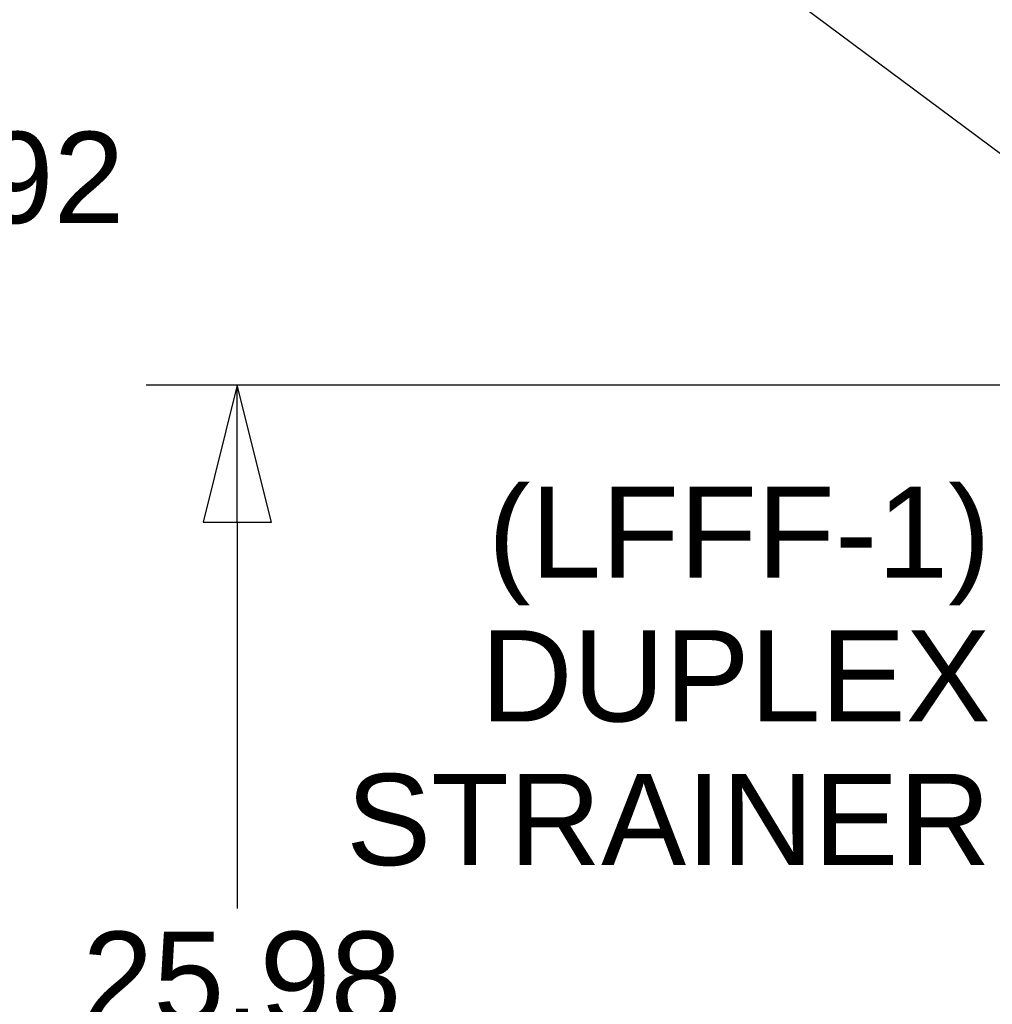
# Model space of a CAD drawing. Header units: inches. Extents: x 4 to 540, y 12 to 340.
# Tile 41 of 124: x 177 to 198, y 115 to 137. Entities that reach past the tile are written whole.
import ezdxf

# ---------------------------------------------------------------- set-up
doc = ezdxf.new("R2010")
doc.units = ezdxf.units.IN
doc.header["$LTSCALE"] = 16
doc.header["$MEASUREMENT"] = 0
doc.layers.get('0').update_dxf_attribs({"lineweight": 25})
doc.layers.get('DEFPOINTS').update_dxf_attribs({"lineweight": 25})
doc.layers.add('DIMEN', color=7, linetype='Continuous', lineweight=25)
doc.styles.get("Standard").update_dxf_attribs({"font": 'arial.ttf'})
doc.dimstyles.new('DEFAULT-ANSI', dxfattribs={"dimscale": 16, "dimtxt": 0.125, "dimasz": 0.1875, "dimexe": 0.125, "dimexo": 0.0625, "dimgap": 0.031496, "dimtad": 0, "dimtih": 1, "dimtoh": 1, "dimrnd": 1e-08, "dimzin": 4, "dimdsep": 46, "dimtxsty": 'Standard', "dimblk": 'Filled-1', "dimcen": 0.09, "dimdle": 0.393701, "dimclrd": 256, "dimclre": 256, "dimclrt": 256, "dimadec": 0, "dimazin": 1, "dimtfac": 1.504, "dimtofl": 0, "dimtmove": 0, "dimatfit": 3, "dimldrblk": 'Filled-1', "dimfxl": 1, "dimtolj": 1, "dimtzin": 4, "dimlwd": 25, "dimlwe": 25, "dimarcsym": 0})
doc.dimstyles.new('DEFAULT-ANSI$7', dxfattribs={"dimscale": 16, "dimtxt": 0.125, "dimasz": 0.125, "dimexe": 0.125, "dimexo": 0.0625, "dimgap": 0.031496, "dimtad": 0, "dimtih": 1, "dimtoh": 1, "dimrnd": 1e-08, "dimzin": 4, "dimdsep": 46, "dimtxsty": 'Standard', "dimblk": 'Filled-1', "dimcen": 0.09, "dimdle": 0.393701, "dimclrd": 256, "dimclre": 256, "dimclrt": 256, "dimadec": 0, "dimazin": 1, "dimtfac": 1.504, "dimtofl": 0, "dimtmove": 0, "dimatfit": 3, "dimldrblk": 'Filled-1', "dimfxl": 1, "dimtolj": 1, "dimtzin": 4, "dimlwd": 25, "dimlwe": 25, "dimarcsym": 0})

# ---------------------------------------------------------------- blocks, each defined once
blk = doc.blocks.new('Filled-1')
at = {"color": 0}
for p, q in [((0, 0), (-1, 0.25)), ((-1, 0.25), (-1, -0.25)), ((-1, 0), (0, 0)), ((-1, -0.25), (0, 0))]:
    blk.add_line(p, q, dxfattribs=at)
at = {"color": 0, "flags": 128}
blk.add_lwpolyline([(-1, -0.25), (0, 0), (-1, 0.25), (-1, -0.25)], dxfattribs=at)
at = {"color": 0}
blk.add_solid([(-1, -0.25), (0, 0), (-1, 0.25), (-1, -0.25)], dxfattribs=at)
blk = doc.blocks.new('*D31')
at = {"layer": 'DEFPOINTS', "color": 0, "linetype": 'Continuous'}
for p in [(181.658, 128.701), (202.786, 128.701), (202.262, 102.719)]:
    blk.add_point(p, dxfattribs=at)
at = {"layer": 'DIMEN', "linetype": 'Continuous', "lineweight": 25}
for p, q in [((201.786, 128.701), (179.658, 128.701)), ((181.658, 125.701), (181.658, 117.235)), ((181.658, 105.719), (181.658, 114.185)), ((201.262, 102.719), (179.658, 102.719))]:
    blk.add_line(p, q, dxfattribs=at)
at = {"layer": 'DIMEN', "linetype": 'Continuous', "lineweight": 25, "xscale": 3, "yscale": 3, "zscale": 3}
for p, rotation in [((181.658, 128.701), 90), ((181.658, 102.719), 270)]:
    blk.add_blockref('Filled-1', p, dxfattribs=dict(at, rotation=rotation))
at = {"layer": 'DIMEN', "linetype": 'Continuous', "lineweight": 25, "insert": (178.265, 116.731), "char_height": 2, "attachment_point": 1}
blk.add_mtext('\\A1;25.98', dxfattribs=at)
blk = doc.blocks.new('*D32')
at = {"layer": 'DEFPOINTS', "color": 0, "linetype": 'Continuous'}
for p in [(175.6, 151.641), (200.797, 151.641), (202.262, 102.719)]:
    blk.add_point(p, dxfattribs=at)
at = {"layer": 'DIMEN', "linetype": 'Continuous', "lineweight": 25}
for p, q in [((199.797, 151.641), (173.6, 151.641)), ((175.6, 148.641), (175.6, 134.76)), ((175.6, 105.719), (175.6, 131.71)), ((201.262, 102.719), (173.6, 102.719))]:
    blk.add_line(p, q, dxfattribs=at)
at = {"layer": 'DIMEN', "linetype": 'Continuous', "lineweight": 25, "xscale": 3, "yscale": 3, "zscale": 3}
for p, rotation in [((175.6, 151.641), 90), ((175.6, 102.719), 270)]:
    blk.add_blockref('Filled-1', p, dxfattribs=dict(at, rotation=rotation))
at = {"layer": 'DIMEN', "linetype": 'Continuous', "lineweight": 25, "insert": (172.195, 134.256), "char_height": 2, "attachment_point": 1}
blk.add_mtext('\\A1;48.92', dxfattribs=at)

msp = doc.modelspace()

# ---------------------------------------------------------------- texts
at = {"layer": 'DIMEN', "insert": (198.17, 126.484), "char_height": 2, "width": 14.1311, "attachment_point": 3, "line_spacing_factor": 0.944221}
msp.add_mtext('{(LFFF-1)\\PDUPLEX\\PSTRAINER}', dxfattribs=at)

# ---------------------------------------------------------------- dimensions: what is measured, and where the dimension line sits
at = {"layer": 'DIMEN', "linetype": 'Continuous', "lineweight": 25}
for base, p2, picture, middle in [((175.6, 151.641), (200.797, 151.641), '*D32', (175.6, 133.235)), ((181.658, 128.701), (202.786, 128.701), '*D31', (181.658, 115.71))]:
    dim = msp.add_linear_dim(base=base, p1=(202.262, 102.719), p2=p2, angle=90, dimstyle='DEFAULT-ANSI', override={"dimdec": 2, "dimtp": 0, "dimtm": 0, "dimtdec": 2, "dimatfit": 1}, dxfattribs=at)
    dim.commit()
    dim.dimension.update_dxf_attribs({"geometry": picture, "text_midpoint": middle, "dimtype": 160})

# ---------------------------------------------------------------- leaders
at = {"layer": 'DIMEN', "linetype": 'Continuous', "lineweight": 25, "annotation_type": 0, "has_hookline": 1, "hookline_direction": 1}
for points, text_width in [([(202.687, 130.574), (188.699, 140.981), (186.699, 140.981)], 8.112), ([(221.611, 122.978), (215.341, 119.359), (200.674, 125.484), (198.674, 125.484)], 13.966)]:
    msp.add_leader(points, dimstyle='DEFAULT-ANSI$7', override={"dimtad": 0}, dxfattribs=dict(at, text_width=text_width))

doc.saveas('drawing.dxf')
